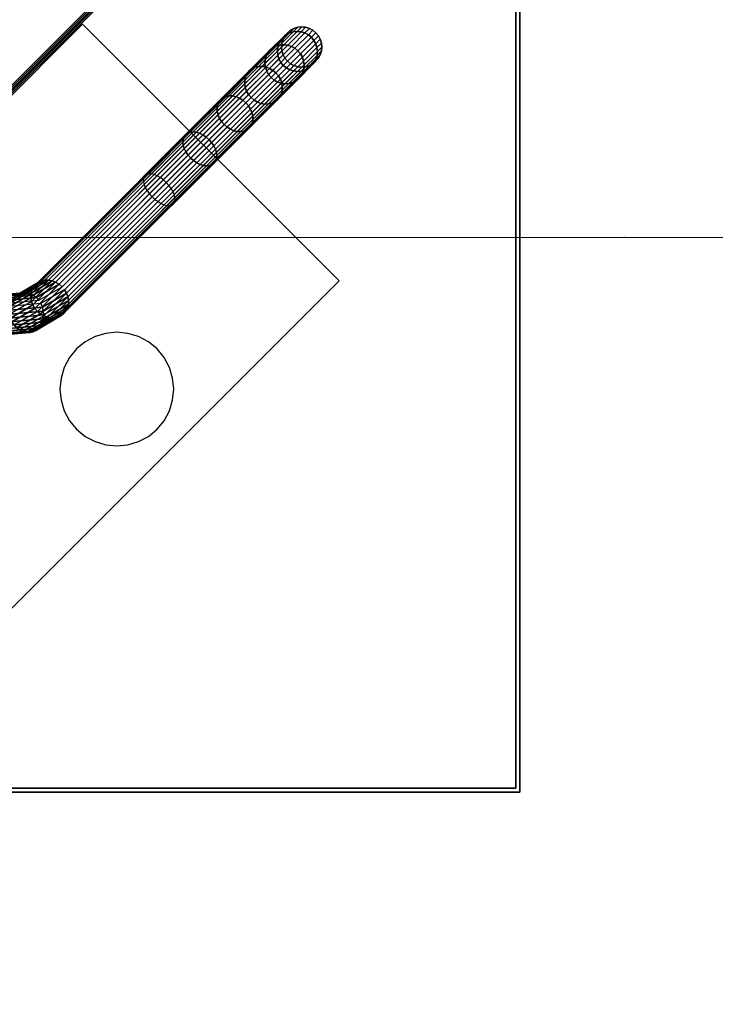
# Model space of a CAD drawing. Header units: millimetres. Extents: x -47038 to 86296, y -75637 to 48966.
# Tile 11 of 174: x -32437 to -32265, y -59410 to -59166. Entities that reach past the tile are written whole.
import ezdxf

# ---------------------------------------------------------------- set-up
doc = ezdxf.new("R2010")
doc.units = ezdxf.units.MM
doc.linetypes.add('Przerywana', pattern=[564.444447, 282.222223, -282.222223])
doc.layers.add('410-K Osie główne_Nr_pióra__95', color=7, linetype='Continuous', lineweight=20, true_color=0x7c7c7c)
doc.layers.add('460 - Stropy_Nr_pióra__95', color=7, linetype='Continuous', lineweight=20, true_color=0x7c7c7c)
doc.layers.add('WM_urządzenia', color=6, linetype='Continuous')
doc.layers.add('XREF', color=8, linetype='Continuous', lineweight=9)

# ---------------------------------------------------------------- blocks, each defined once
blk = doc.blocks.new('QMODEL_9fe9ba68_e395_459a_b4eb_8e655886be56')
at = {"color": 253, "invisible_edges": 15}
for points in [[(308.947363, 61.453451, -446), (519.5, 519.5, -446), (519.5, -519.5, -446)], [(308.947363, 61.453451, -448), (519.5, 519.5, -448), (519.5, -519.5, -448)], [(518.5, -518.5, -486), (519.5, -519.5, -486), (519.5, 519.5, -486)], [(518.5, 518.5, -486), (518.5, -518.5, -486), (519.5, 519.5, -486)], [(518.5, -518.5, -448), (519.5, -519.5, -448), (519.5, 519.5, -448)], [(518.5, 518.5, -448), (518.5, -518.5, -448), (519.5, 519.5, -448)], [(315, 0, -446), (308.947363, 61.453451, -446), (519.5, -519.5, -446)], [(315, 0, -448), (308.947363, 61.453451, -448), (519.5, -519.5, -448)], [(308.947363, -61.453451, -446), (315, 0, -446), (519.5, -519.5, -446)], [(308.947363, -61.453451, -448), (315, 0, -448), (519.5, -519.5, -448)], [(291.022053, -120.545281, -446), (308.947363, -61.453451, -446), (519.5, -519.5, -446)], [(291.022053, -120.545281, -448), (308.947363, -61.453451, -448), (519.5, -519.5, -448)], [(261.912928, -175.004623, -446), (291.022053, -120.545281, -446), (519.5, -519.5, -446)], [(261.912928, -175.004623, -448), (291.022053, -120.545281, -448), (519.5, -519.5, -448)], [(222.738636, -222.738636, -446), (261.912928, -175.004623, -446), (519.5, -519.5, -446)], [(222.738636, -222.738636, -448), (261.912928, -175.004623, -448), (519.5, -519.5, -448)], [(175.004623, -261.912928, -446), (222.738636, -222.738636, -446), (519.5, -519.5, -446)], [(175.004623, -261.912928, -448), (222.738636, -222.738636, -448), (519.5, -519.5, -448)], [(120.545281, -291.022053, -446), (175.004623, -261.912928, -446), (519.5, -519.5, -446)], [(120.545281, -291.022053, -448), (175.004623, -261.912928, -448), (519.5, -519.5, -448)], [(61.453451, -308.947363, -446), (120.545281, -291.022053, -446), (519.5, -519.5, -446)], [(61.453451, -308.947363, -448), (120.545281, -291.022053, -448), (519.5, -519.5, -448)], [(61.453451, -308.947363, -446), (519.5, -519.5, -446), (-519.5, -519.5, -446)], [(61.453451, -308.947363, -448), (519.5, -519.5, -448), (-519.5, -519.5, -448)], [(-518.5, -518.5, -486), (-519.5, -519.5, -486), (519.5, -519.5, -486)], [(-518.5, -518.5, -448), (-519.5, -519.5, -448), (519.5, -519.5, -448)], [(519.5, -519.5, -486), (518.5, -518.5, -486), (-518.5, -518.5, -486)], [(519.5, -519.5, -448), (518.5, -518.5, -448), (-518.5, -518.5, -448)]]:
    blk.add_3dface(points, dxfattribs=at)
at = {"color": 6}
for points, invisible_edges in [([(518.5, 518.5, -486), (518.5, 518.5, -448), (518.5, -518.5, -448), (518.5, -518.5, -486)], 1), ([(519.5, 519.5, -486), (519.5, 519.5, -448), (519.5, -519.5, -448), (519.5, -519.5, -486)], 1), ([(519.5, 519.5, -446), (519.5, 519.5, -448), (519.5, -519.5, -448), (519.5, -519.5, -446)], 1), ([(160, -480, -446), (160, -480, -406), (480, -160, -406), (480, -160, -446)], 1), ([(160, -479, -446), (160, -479, -406), (479, -160, -406), (479, -160, -446)], 1), ([(189.5, -550, -306), (189.5, -550, 394), (550, -189.5, 394), (550, -189.5, -306)], 1), ([(189.5, -549, -306), (189.5, -549, 394), (549, -189.5, 394), (549, -189.5, -306)], 1), ([(411.012193, -328.987807, -24), (474.651804, -392.627417, -24), (392.627417, -474.651804, -24), (328.987807, -411.012193, -24)], 1), ([(328.987807, -411.012193, 92), (392.627417, -474.651804, 92), (474.651804, -392.627417, 92), (411.012193, -328.987807, 92)], 1), ([(411.012193, -328.987807, 92), (474.651804, -392.627417, 92), (474.651804, -392.627417, -24), (411.012193, -328.987807, -24)], 1), ([(419.5, -405.4, -448.1), (416.749226, -405.670927, -448.1), (419.5, -419.5, -448.1)], 14), ([(422.250774, -405.670927, -448.1), (419.5, -405.4, -448.1), (419.5, -419.5, -448.1)], 14), ([(411.66646, -407.776278, -448.1), (409.529794, -409.529794, -448.1), (419.5, -419.5, -448.1)], 14), ([(414.104163, -406.473298, -448.1), (411.66646, -407.776278, -448.1), (419.5, -419.5, -448.1)], 14), ([(416.749226, -405.670927, -448.1), (414.104163, -406.473298, -448.1), (419.5, -419.5, -448.1)], 14), ([(424.895837, -406.473298, -448.1), (422.250774, -405.670927, -448.1), (419.5, -419.5, -448.1)], 14), ([(427.33354, -407.776278, -448.1), (424.895837, -406.473298, -448.1), (419.5, -419.5, -448.1)], 14), ([(429.470206, -409.529794, -448.1), (427.33354, -407.776278, -448.1), (419.5, -419.5, -448.1)], 14), ([(409.529794, -409.529794, -448.1), (407.776278, -411.66646, -448.1), (419.5, -419.5, -448.1)], 14), ([(431.223722, -411.66646, -448.1), (429.470206, -409.529794, -448.1), (419.5, -419.5, -448.1)], 14), ([(407.776278, -411.66646, -448.1), (406.473298, -414.104163, -448.1), (419.5, -419.5, -448.1)], 14), ([(432.526702, -414.104163, -448.1), (431.223722, -411.66646, -448.1), (419.5, -419.5, -448.1)], 14), ([(406.473298, -414.104163, -448.1), (405.670927, -416.749226, -448.1), (419.5, -419.5, -448.1)], 14), ([(433.329073, -416.749226, -448.1), (432.526702, -414.104163, -448.1), (419.5, -419.5, -448.1)], 14), ([(405.670927, -416.749226, -448.1), (405.4, -419.5, -448.1), (419.5, -419.5, -448.1)], 14), ([(433.6, -419.5, -448.1), (433.329073, -416.749226, -448.1), (419.5, -419.5, -448.1)], 14), ([(405.4, -419.5, -448.1), (405.670927, -422.250774, -448.1), (419.5, -419.5, -448.1)], 14), ([(405.670927, -422.250774, -448.1), (406.473298, -424.895837, -448.1), (419.5, -419.5, -448.1)], 14), ([(406.473298, -424.895837, -448.1), (407.776278, -427.33354, -448.1), (419.5, -419.5, -448.1)], 14), ([(407.776278, -427.33354, -448.1), (409.529794, -429.470206, -448.1), (419.5, -419.5, -448.1)], 14), ([(409.529794, -429.470206, -448.1), (411.66646, -431.223722, -448.1), (419.5, -419.5, -448.1)], 14), ([(411.66646, -431.223722, -448.1), (414.104163, -432.526702, -448.1), (419.5, -419.5, -448.1)], 14), ([(414.104163, -432.526702, -448.1), (416.749226, -433.329073, -448.1), (419.5, -419.5, -448.1)], 14), ([(416.749226, -433.329073, -448.1), (419.5, -433.6, -448.1), (419.5, -419.5, -448.1)], 14), ([(419.5, -433.6, -448.1), (422.250774, -433.329073, -448.1), (419.5, -419.5, -448.1)], 14), ([(422.250774, -433.329073, -448.1), (424.895837, -432.526702, -448.1), (419.5, -419.5, -448.1)], 14), ([(424.895837, -432.526702, -448.1), (427.33354, -431.223722, -448.1), (419.5, -419.5, -448.1)], 14), ([(427.33354, -431.223722, -448.1), (429.470206, -429.470206, -448.1), (419.5, -419.5, -448.1)], 14), ([(429.470206, -429.470206, -448.1), (431.223722, -427.33354, -448.1), (419.5, -419.5, -448.1)], 14), ([(431.223722, -427.33354, -448.1), (432.526702, -424.895837, -448.1), (419.5, -419.5, -448.1)], 14), ([(432.526702, -424.895837, -448.1), (433.329073, -422.250774, -448.1), (419.5, -419.5, -448.1)], 14), ([(433.329073, -422.250774, -448.1), (433.6, -419.5, -448.1), (419.5, -419.5, -448.1)], 14), ([(519.5, -519.5, -486), (519.5, -519.5, -448), (-519.5, -519.5, -448), (-519.5, -519.5, -486)], 1), ([(519.5, -519.5, -446), (519.5, -519.5, -448), (-519.5, -519.5, -448), (-519.5, -519.5, -446)], 1), ([(518.5, -518.5, -486), (518.5, -518.5, -448), (-518.5, -518.5, -448), (-518.5, -518.5, -486)], 1)]:
    blk.add_3dface(points, dxfattribs=dict(at, invisible_edges=invisible_edges))
at = {"color": 254, "invisible_edges": 15}
for points in [[(160, -479, -446), (160, -480, -446), (480, -160, -446)], [(480, -160, -446), (478, -161, -446), (160, -479, -446)], [(160, -479, -406), (160, -480, -406), (480, -160, -406)], [(480, -160, -406), (478, -161, -406), (160, -479, -406)], [(189.5, -549, -306), (189.5, -550, -306), (550, -189.5, -306)], [(550, -189.5, -306), (548.048813, -190.451187, -306), (189.5, -549, -306)], [(189.5, -549, 394), (189.5, -550, 394), (550, -189.5, 394)], [(550, -189.5, 394), (548.048813, -190.451187, 394), (189.5, -549, 394)]]:
    blk.add_3dface(points, dxfattribs=at)
at = {"color": 9, "invisible_edges": 15}
for points in [[(328.987807, -411.012193, 92), (328.987807, -411.012193, -24), (411.012193, -328.987807, -24), (411.012193, -328.987807, 92)], [(392.627417, -474.651804, 92), (392.627417, -474.651804, -24), (474.651804, -392.627417, -24), (474.651804, -392.627417, 92)]]:
    blk.add_3dface(points, dxfattribs=at)
at = {"color": 6}
mesh = blk.add_polymesh((2, 2), dxfattribs=at)
for k, corner in enumerate([(549, -188.5, 394), (188.5, -549, 394), (479, -159.505051, 478), (159.505051, -479, 478)]):
    mesh.set_mesh_vertex(divmod(k, 2), corner)
mesh = blk.add_polymesh((2, 2), dxfattribs=at)
for k, corner in enumerate([(479, -159.505051, 478), (159.505051, -479, 478), (480, -159.919264, 478), (159.919264, -480, 478)]):
    mesh.set_mesh_vertex(divmod(k, 2), corner)
mesh = blk.add_polymesh((2, 2), dxfattribs=at)
for k, corner in enumerate([(480, -159.919264, 478), (159.919264, -480, 478), (550, -188.914214, 394), (188.914214, -550, 394)]):
    mesh.set_mesh_vertex(divmod(k, 2), corner)
mesh = blk.add_polymesh((2, 2), dxfattribs=at)
for k, corner in enumerate([(479, -160, -406), (160, -479, -406), (549, -188.994949, -306), (188.994949, -549, -306)]):
    mesh.set_mesh_vertex(divmod(k, 2), corner)
mesh = blk.add_polymesh((2, 2), dxfattribs=at)
for k, corner in enumerate([(480, -160.414214, -406), (160.414214, -480, -406), (479, -160, -406), (160, -479, -406)]):
    mesh.set_mesh_vertex(divmod(k, 2), corner)
mesh = blk.add_polymesh((2, 2), dxfattribs=at)
for k, corner in enumerate([(550, -189.409163, -306), (189.409163, -550, -306), (480, -160.414214, -406), (160.414214, -480, -406)]):
    mesh.set_mesh_vertex(divmod(k, 2), corner)
mesh = blk.add_polymesh((2, 2), dxfattribs=at)
for k, corner in enumerate([(550, -188.914214, 394), (188.914214, -550, 394), (549, -188.5, 394), (188.5, -549, 394)]):
    mesh.set_mesh_vertex(divmod(k, 2), corner)
mesh = blk.add_polymesh((2, 2), dxfattribs=at)
for k, corner in enumerate([(549, -188.994949, -306), (188.994949, -549, -306), (550, -189.409163, -306), (189.409163, -550, -306)]):
    mesh.set_mesh_vertex(divmod(k, 2), corner)
mesh = blk.add_polymesh((9, 9), dxfattribs=at)
for k, corner in enumerate([(452.346371, -340.582562, 170.60254), (453.011645, -340.053156, 171.090266), (453.787221, -339.679964, 171.559249), (454.643295, -339.477327, 171.991466), (455.546968, -339.453032, 172.370307), (456.463512, -339.608013, 172.681214), (457.357706, -339.936313, 172.912239), (458.195185, -340.425318, 173.054504), (458.943767, -341.056233, 173.10254), (457.555429, -335.373503, 154.804555), (458.271515, -334.793285, 155.138179), (459.095951, -334.371234, 155.458982), (459.997054, -334.123568, 155.754636), (460.940195, -334.059805, 156.013779), (461.88913, -334.182395, 156.226451), (462.807392, -334.486627, 156.384482), (463.659693, -334.96081, 156.481796), (464.413279, -335.586721, 156.514655), (460.745551, -332.183381, 137.967358), (461.492755, -331.572046, 138.136744), (462.347113, -331.120072, 138.29962), (463.275792, -330.84483, 138.449727), (464.243104, -330.756896, 138.581297), (465.211876, -330.859649, 138.689274), (466.144878, -331.149141, 138.769508), (467.006256, -331.614248, 138.818916), (467.762906, -332.237094, 138.835599), (461.819805, -331.109127, 120.60254), (462.577488, -330.487313, 120.60254), (463.441922, -330.025263, 120.60254), (464.379887, -329.740735, 120.60254), (465.355339, -329.644661, 120.60254), (466.330791, -329.740735, 120.60254), (467.268756, -330.025263, 120.60254), (468.13319, -330.487313, 120.60254), (468.890873, -331.109127, 120.60254), (460.745551, -332.183381, 103.237723), (461.492755, -331.572046, 103.068337), (462.347113, -331.120072, 102.905461), (463.275792, -330.84483, 102.755354), (464.243104, -330.756896, 102.623784), (465.211876, -330.859649, 102.515807), (466.144878, -331.149141, 102.435573), (467.006256, -331.614248, 102.386165), (467.762906, -332.237094, 102.369482), (457.555429, -335.373503, 86.400526), (458.271515, -334.793285, 86.066902), (459.095951, -334.371234, 85.746099), (459.997054, -334.123568, 85.450445), (460.940195, -334.059805, 85.191302), (461.88913, -334.182395, 84.978629), (462.807392, -334.486627, 84.820599), (463.659693, -334.96081, 84.723284), (464.413279, -335.586721, 84.690425), (452.346371, -340.582562, 70.60254), (453.011645, -340.053156, 70.114815), (453.787221, -339.679964, 69.645832), (454.643295, -339.477327, 69.213615), (455.546968, -339.453032, 68.834773), (456.463512, -339.608013, 68.523866), (457.357706, -339.936313, 68.292842), (458.195185, -340.425318, 68.150577), (458.943767, -341.056233, 68.10254), (445.276649, -347.652283, 56.323779), (445.872961, -347.191839, 55.696771), (446.582226, -346.884959, 55.093859), (447.377187, -346.743435, 54.538211), (448.227294, -346.772706, 54.051182), (449.099878, -346.971647, 53.651488), (449.961406, -347.332614, 53.354488), (450.77877, -347.841733, 53.171596), (451.520559, -348.479441, 53.109841), (436.561075, -356.367857, 43.998096), (437.072371, -355.99243, 43.250857), (437.699887, -355.767299, 42.532333), (438.419507, -355.701115, 41.870139), (439.203578, -355.796422, 41.28972), (440.021967, -356.049558, 40.813383), (440.843225, -356.450795, 40.459432), (441.63579, -356.984713, 40.24147), (442.369206, -357.630794, 40.167874)]):
    mesh.set_mesh_vertex(divmod(k, 9), corner)
mesh = blk.add_polymesh((9, 9), dxfattribs=at)
for k, corner in enumerate([(452.820042, -347.179958, 168.10254), (452.189127, -346.431376, 168.150577), (451.700122, -345.593897, 168.292842), (451.371822, -344.699703, 168.523866), (451.216841, -343.783159, 168.834773), (451.241136, -342.879486, 169.213615), (451.443773, -342.023412, 169.645832), (451.816965, -341.247836, 170.114815), (452.346371, -340.582562, 170.60254), (457.768648, -342.231352, 153.094454), (457.142737, -341.477766, 153.127313), (456.668554, -340.625465, 153.224628), (456.364322, -339.707203, 153.382658), (456.241732, -338.758268, 153.595331), (456.305495, -337.815127, 153.854474), (456.553161, -336.914024, 154.150127), (456.975212, -336.089589, 154.470931), (457.555429, -335.373503, 154.804555), (460.799264, -339.200736, 137.099117), (460.176418, -338.444086, 137.1158), (459.711311, -337.582708, 137.165208), (459.421819, -336.649706, 137.245442), (459.319066, -335.680934, 137.353419), (459.407, -334.713622, 137.484989), (459.682242, -333.784943, 137.635097), (460.134216, -332.930585, 137.797973), (460.745551, -332.183381, 137.967358), (461.819805, -338.180195, 120.60254), (461.197991, -337.422512, 120.60254), (460.735941, -336.558078, 120.60254), (460.451413, -335.620113, 120.60254), (460.355339, -334.644661, 120.60254), (460.451413, -333.669209, 120.60254), (460.735941, -332.731244, 120.60254), (461.197991, -331.86681, 120.60254), (461.819805, -331.109127, 120.60254), (460.799264, -339.200736, 104.105964), (460.176418, -338.444086, 104.08928), (459.711311, -337.582708, 104.039873), (459.421819, -336.649706, 103.959639), (459.319066, -335.680934, 103.851662), (459.407, -334.713622, 103.720091), (459.682242, -333.784943, 103.569984), (460.134216, -332.930585, 103.407108), (460.745551, -332.183381, 103.237723), (457.768648, -342.231352, 88.110627), (457.142737, -341.477766, 88.077768), (456.668554, -340.625465, 87.980453), (456.364322, -339.707203, 87.822423), (456.241732, -338.758268, 87.60975), (456.305495, -337.815127, 87.350607), (456.553161, -336.914024, 87.054953), (456.975212, -336.089589, 86.73415), (457.555429, -335.373503, 86.400526), (452.820042, -347.179958, 73.10254), (452.189127, -346.431376, 73.054504), (451.700122, -345.593897, 72.912239), (451.371822, -344.699703, 72.681214), (451.216841, -343.783159, 72.370307), (451.241136, -342.879486, 71.991466), (451.443773, -342.023412, 71.559249), (451.816965, -341.247836, 71.090266), (452.346371, -340.582562, 70.60254), (446.103807, -353.896193, 59.537717), (445.466099, -353.154404, 59.475963), (444.956979, -352.33704, 59.293071), (444.596013, -351.475512, 58.996071), (444.397072, -350.602928, 58.596377), (444.367801, -349.752821, 58.109348), (444.509325, -348.95786, 57.5537), (444.816205, -348.248595, 56.950788), (445.276649, -347.652283, 56.323779), (437.824011, -362.175989, 47.828318), (437.17793, -361.442573, 47.754722), (436.644012, -360.650007, 47.53676), (436.242776, -359.82875, 47.182809), (435.98964, -359.01036, 46.706472), (435.894332, -358.22629, 46.126054), (435.960516, -357.506669, 45.463859), (436.185647, -356.879153, 44.745335), (436.561075, -356.367857, 43.998096)]):
    mesh.set_mesh_vertex(divmod(k, 9), corner)
mesh = blk.add_polymesh((9, 8), dxfattribs=at)
for k, corner in enumerate([(458.943767, -341.056233, 173.10254), (459.574682, -341.804815, 173.054504), (460.063687, -342.642294, 172.912239), (460.391987, -343.536488, 172.681214), (460.546968, -344.453032, 172.370307), (460.522673, -345.356705, 171.991466), (460.320036, -346.212779, 171.559249), (459.946844, -346.988355, 171.090266), (464.413279, -335.586721, 156.514655), (465.03919, -336.340307, 156.481796), (465.513373, -337.192608, 156.384482), (465.817605, -338.11087, 156.226451), (465.940195, -339.059805, 156.013779), (465.876432, -340.002946, 155.754636), (465.628766, -340.904049, 155.458982), (465.206715, -341.728485, 155.138179), (467.762906, -332.237094, 138.835599), (468.385752, -332.993744, 138.818916), (468.850859, -333.855122, 138.769508), (469.140351, -334.788124, 138.689274), (469.243104, -335.756896, 138.581297), (469.15517, -336.724208, 138.449727), (468.879928, -337.652887, 138.29962), (468.427954, -338.507245, 138.136744), (468.890873, -331.109127, 120.60254), (469.512687, -331.86681, 120.60254), (469.974737, -332.731244, 120.60254), (470.259265, -333.669209, 120.60254), (470.355339, -334.644661, 120.60254), (470.259265, -335.620113, 120.60254), (469.974737, -336.558078, 120.60254), (469.512687, -337.422512, 120.60254), (467.762906, -332.237094, 102.369482), (468.385752, -332.993744, 102.386165), (468.850859, -333.855122, 102.435573), (469.140351, -334.788124, 102.515807), (469.243104, -335.756896, 102.623784), (469.15517, -336.724208, 102.755354), (468.879928, -337.652887, 102.905461), (468.427954, -338.507245, 103.068337), (464.413279, -335.586721, 84.690425), (465.03919, -336.340307, 84.723284), (465.513373, -337.192608, 84.820599), (465.817605, -338.11087, 84.978629), (465.940195, -339.059805, 85.191302), (465.876432, -340.002946, 85.450445), (465.628766, -340.904049, 85.746099), (465.206715, -341.728485, 86.066902), (458.943767, -341.056233, 68.10254), (459.574682, -341.804815, 68.150577), (460.063687, -342.642294, 68.292842), (460.391987, -343.536488, 68.523866), (460.546968, -344.453032, 68.834773), (460.522673, -345.356705, 69.213615), (460.320036, -346.212779, 69.645832), (459.946844, -346.988355, 70.114815), (451.520559, -348.479441, 53.109841), (452.158267, -349.22123, 53.171596), (452.667386, -350.038594, 53.354488), (453.028353, -350.900122, 53.651488), (453.227294, -351.772706, 54.051182), (453.256565, -352.622813, 54.538211), (453.115041, -353.417774, 55.093859), (452.808161, -354.127039, 55.696771), (442.369206, -357.630794, 40.167874), (443.015287, -358.36421, 40.24147), (443.549205, -359.156775, 40.459432), (443.950442, -359.978033, 40.813383), (444.203578, -360.796422, 41.28972), (444.298885, -361.580493, 41.870139), (444.232701, -362.300113, 42.532333), (444.00757, -362.927629, 43.250857)]):
    mesh.set_mesh_vertex(divmod(k, 8), corner)
mesh = blk.add_polymesh((2, 32), dxfattribs=dict(at, n_close=True))
for k, corner in enumerate([(458.943767, -341.056233, 173.102539), (458.195186, -340.425317, 173.054502), (457.357706, -339.936313, 172.912238), (456.463513, -339.608012, 172.681213), (455.546968, -339.453032, 172.370307), (454.643295, -339.477327, 171.991465), (453.787221, -339.679964, 171.559249), (453.011645, -340.053156, 171.090266), (452.346371, -340.582562, 170.60254), (451.816965, -341.247836, 170.114815), (451.443773, -342.023412, 169.645832), (451.241136, -342.879486, 169.213615), (451.216841, -343.783159, 168.834774), (451.371821, -344.699704, 168.523867), (451.700122, -345.593897, 168.292843), (452.189126, -346.431377, 168.150578), (452.820042, -347.179958, 168.102542), (453.568623, -347.810874, 168.150578), (454.406103, -348.299878, 168.292843), (455.300296, -348.628179, 168.523867), (456.216841, -348.783159, 168.834774), (457.120514, -348.758864, 169.213615), (457.976588, -348.556227, 169.645832), (458.752164, -348.183035, 170.114815), (459.417438, -347.653629, 170.60254), (459.946844, -346.988355, 171.090266), (460.320036, -346.212779, 171.559249), (460.522673, -345.356705, 171.991465), (460.546968, -344.453032, 172.370307), (460.391988, -343.536487, 172.681213), (460.063687, -342.642294, 172.912238), (459.574683, -341.804814, 173.054502), (405.910783, -394.089217, 303.00637), (405.162202, -393.458301, 302.958333), (404.324722, -392.969297, 302.816069), (403.430529, -392.640997, 302.585044), (402.513984, -392.486016, 302.274137), (401.610311, -392.510311, 301.895296), (400.754237, -392.712948, 301.463079), (399.97866, -393.08614, 300.994096), (399.313386, -393.615546, 300.506371), (398.783981, -394.28082, 300.018645), (398.410789, -395.056396, 299.549663), (398.208152, -395.91247, 299.117446), (398.183856, -396.816144, 298.738605), (398.338837, -397.732688, 298.427698), (398.667138, -398.626882, 298.196673), (399.156142, -399.464361, 298.054409), (399.787058, -400.212942, 298.006372), (400.535639, -400.843858, 298.054409), (401.373118, -401.332862, 298.196673), (402.267312, -401.661163, 298.427698), (403.183856, -401.816144, 298.738605), (404.08753, -401.791848, 299.117446), (404.943604, -401.589211, 299.549663), (405.71918, -401.216019, 300.018645), (406.384454, -400.686614, 300.506371), (406.91386, -400.02134, 300.994096), (407.287052, -399.245763, 301.463079), (407.489689, -398.389689, 301.895296), (407.513984, -397.486016, 302.274137), (407.359003, -396.569471, 302.585044), (407.030703, -395.675278, 302.816069), (406.541699, -394.837798, 302.958333)]):
    mesh.set_mesh_vertex(divmod(k, 32), corner)
mesh = blk.add_polymesh((9, 9), dxfattribs=at)
for k, corner in enumerate([(459.417438, -347.653629, 170.60254), (458.752164, -348.183035, 170.114815), (457.976588, -348.556227, 169.645832), (457.120514, -348.758864, 169.213615), (456.216841, -348.783159, 168.834773), (455.300297, -348.628178, 168.523866), (454.406103, -348.299878, 168.292842), (453.568624, -347.810873, 168.150577), (452.820042, -347.179958, 168.10254), (464.626497, -342.444571, 154.804555), (463.910411, -343.024788, 154.470931), (463.085976, -343.446839, 154.150127), (462.184873, -343.694505, 153.854474), (461.241732, -343.758268, 153.595331), (460.292797, -343.635678, 153.382658), (459.374535, -343.331446, 153.224628), (458.522234, -342.857263, 153.127313), (457.768648, -342.231352, 153.094454), (467.816619, -339.254449, 137.967358), (467.069415, -339.865784, 137.797973), (466.215057, -340.317758, 137.635097), (465.286378, -340.593, 137.484989), (464.319066, -340.680934, 137.353419), (463.350294, -340.578181, 137.245442), (462.417292, -340.288689, 137.165208), (461.555914, -339.823582, 137.1158), (460.799264, -339.200736, 137.099117), (468.890873, -338.180195, 120.60254), (468.13319, -338.802009, 120.60254), (467.268756, -339.264059, 120.60254), (466.330791, -339.548587, 120.60254), (465.355339, -339.644661, 120.60254), (464.379887, -339.548587, 120.60254), (463.441922, -339.264059, 120.60254), (462.577488, -338.802009, 120.60254), (461.819805, -338.180195, 120.60254), (467.816619, -339.254449, 103.237723), (467.069415, -339.865784, 103.407108), (466.215057, -340.317758, 103.569984), (465.286378, -340.593, 103.720091), (464.319066, -340.680934, 103.851662), (463.350294, -340.578181, 103.959639), (462.417292, -340.288689, 104.039873), (461.555914, -339.823582, 104.08928), (460.799264, -339.200736, 104.105964), (464.626497, -342.444571, 86.400526), (463.910411, -343.024788, 86.73415), (463.085976, -343.446839, 87.054953), (462.184873, -343.694505, 87.350607), (461.241732, -343.758268, 87.60975), (460.292797, -343.635678, 87.822423), (459.374535, -343.331446, 87.980453), (458.522234, -342.857263, 88.077768), (457.768648, -342.231352, 88.110627), (459.417438, -347.653629, 70.60254), (458.752164, -348.183035, 71.090266), (457.976588, -348.556227, 71.559249), (457.120514, -348.758864, 71.991466), (456.216841, -348.783159, 72.370307), (455.300297, -348.628178, 72.681214), (454.406103, -348.299878, 72.912239), (453.568624, -347.810873, 73.054504), (452.820042, -347.179958, 73.10254), (452.347717, -354.723351, 56.323779), (451.751405, -355.183795, 56.950788), (451.04214, -355.490675, 57.5537), (450.247179, -355.632199, 58.109348), (449.397072, -355.602928, 58.596377), (448.524488, -355.403987, 58.996071), (447.66296, -355.043021, 59.293071), (446.845596, -354.533901, 59.475963), (446.103807, -353.896193, 59.537717), (443.632143, -363.438925, 43.998096), (443.120847, -363.814353, 44.745335), (442.493331, -364.039484, 45.463859), (441.77371, -364.105668, 46.126054), (440.98964, -364.01036, 46.706472), (440.17125, -363.757224, 47.182809), (439.349993, -363.355988, 47.53676), (438.557427, -362.82207, 47.754722), (437.824011, -362.175989, 47.828318)]):
    mesh.set_mesh_vertex(divmod(k, 9), corner)
mesh = blk.add_polymesh((2, 9), dxfattribs=at)
for k, corner in enumerate([(437.824011, -362.175989, 47.828318), (437.17793, -361.442573, 47.754722), (436.644012, -360.650007, 47.53676), (436.242776, -359.82875, 47.182809), (435.98964, -359.01036, 46.706472), (435.894332, -358.22629, 46.126054), (435.960516, -357.506669, 45.463859), (436.185647, -356.879153, 44.745335), (436.561075, -356.367857, 43.998096), (428.232233, -371.767767, 38.330127), (427.576452, -371.044051, 38.246925), (427.013806, -370.280213, 38.000516), (426.565918, -369.505607, 37.600369), (426.25, -368.75, 37.061862), (426.078192, -368.04243, 36.40569), (426.057097, -367.410088, 35.657068), (426.187526, -366.877275, 34.844766), (426.464466, -366.464466, 34)]):
    mesh.set_mesh_vertex(divmod(k, 9), corner)
mesh = blk.add_polymesh((2, 9), dxfattribs=at)
for k, corner in enumerate([(436.561075, -356.367857, 43.998096), (437.072371, -355.99243, 43.250857), (437.699887, -355.767299, 42.532333), (438.419507, -355.701115, 41.870139), (439.203578, -355.796422, 41.28972), (440.021967, -356.049558, 40.813383), (440.843225, -356.450795, 40.459432), (441.63579, -356.984713, 40.24147), (442.369206, -357.630794, 40.167874), (426.464466, -366.464466, 34), (426.877275, -366.187526, 33.155234), (427.410088, -366.057097, 32.342932), (428.04243, -366.078192, 31.59431), (428.75, -366.25, 30.938138), (429.505607, -366.565918, 30.399631), (430.280213, -367.013806, 29.999484), (431.044051, -367.576452, 29.753075), (431.767767, -368.232233, 29.669873)]):
    mesh.set_mesh_vertex(divmod(k, 9), corner)
mesh = blk.add_polymesh((2, 8), dxfattribs=at)
for k, corner in enumerate([(442.369206, -357.630794, 40.167874), (443.015287, -358.36421, 40.24147), (443.549205, -359.156775, 40.459432), (443.950442, -359.978033, 40.813383), (444.203578, -360.796422, 41.28972), (444.298885, -361.580493, 41.870139), (444.232701, -362.300113, 42.532333), (444.00757, -362.927629, 43.250857), (431.767767, -368.232233, 29.669873), (432.423548, -368.955949, 29.753075), (432.986194, -369.719787, 29.999484), (433.434082, -370.494393, 30.399631), (433.75, -371.25, 30.938138), (433.921808, -371.95757, 31.59431), (433.942903, -372.589912, 32.342932), (433.812474, -373.122725, 33.155234)]):
    mesh.set_mesh_vertex(divmod(k, 8), corner)
mesh = blk.add_polymesh((2, 9), dxfattribs=at)
for k, corner in enumerate([(443.632143, -363.438925, 43.998096), (443.120847, -363.814353, 44.745335), (442.493331, -364.039484, 45.463859), (441.77371, -364.105668, 46.126054), (440.98964, -364.01036, 46.706472), (440.17125, -363.757224, 47.182809), (439.349993, -363.355988, 47.53676), (438.557427, -362.82207, 47.754722), (437.824011, -362.175989, 47.828318), (433.535534, -373.535534, 34), (433.122725, -373.812474, 34.844766), (432.589912, -373.942903, 35.657068), (431.95757, -373.921808, 36.40569), (431.25, -373.75, 37.061862), (430.494393, -373.434082, 37.600369), (429.719787, -372.986194, 38.000516), (428.955949, -372.423548, 38.246925), (428.232233, -371.767767, 38.330127)]):
    mesh.set_mesh_vertex(divmod(k, 9), corner)
mesh = blk.add_polymesh((7, 32), dxfattribs=dict(at, n_close=True))
for k, corner in enumerate([(405.910782, -394.089218, 303.006372), (405.162201, -393.458302, 302.958335), (404.324721, -392.969298, 302.816071), (403.430528, -392.640997, 302.585046), (402.513983, -392.486017, 302.274139), (401.61031, -392.510312, 301.895297), (400.754237, -392.712949, 301.46308), (399.97866, -393.086141, 300.994097), (399.313386, -393.615546, 300.506371), (398.783981, -394.28082, 300.018645), (398.410789, -395.056396, 299.549662), (398.208152, -395.91247, 299.117445), (398.183857, -396.816143, 298.738603), (398.338838, -397.732687, 298.427696), (398.667139, -398.626881, 298.196671), (399.156143, -399.46436, 298.054406), (399.787059, -400.212941, 298.006369), (400.53564, -400.843857, 298.054406), (401.373119, -401.332861, 298.196671), (402.267313, -401.661162, 298.427696), (403.183857, -401.816143, 298.738603), (404.08753, -401.791848, 299.117445), (404.943604, -401.589211, 299.549662), (405.71918, -401.216019, 300.018645), (406.384454, -400.686614, 300.506371), (406.913859, -400.02134, 300.994097), (407.287051, -399.245763, 301.46308), (407.489688, -398.38969, 301.895297), (407.513983, -397.486017, 302.274139), (407.359003, -396.569472, 302.585046), (407.030702, -395.675279, 302.816071), (406.541698, -394.837799, 302.958335), (400.130758, -397.459834, 314.213564), (399.494939, -396.763161, 313.946885), (398.765889, -396.210926, 313.594382), (397.971625, -395.824352, 313.169599), (397.142669, -395.618294, 312.688862), (396.310878, -395.600671, 312.170645), (395.508217, -395.77216, 311.634862), (394.765532, -396.126172, 311.102103), (394.111365, -396.6491, 310.592843), (393.570853, -397.320851, 310.126651), (393.16477, -398.115608, 309.721444), (392.90872, -399.002829, 309.392792), (392.812543, -399.94842, 309.153326), (392.879935, -400.916042, 309.012249), (393.108307, -401.868509, 308.974981), (393.488882, -402.769219, 309.042956), (394.007035, -403.583557, 309.213561), (394.642853, -404.280231, 309.480239), (395.371903, -404.832465, 309.832743), (396.166168, -405.219039, 310.257525), (396.995124, -405.425097, 310.738262), (397.826915, -405.44272, 311.25648), (398.629575, -405.271231, 311.792263), (399.37226, -404.91722, 312.325021), (400.026428, -404.394291, 312.834281), (400.566939, -403.722541, 313.300473), (400.973023, -402.927784, 313.705681), (401.229073, -402.040562, 314.034332), (401.32525, -401.094971, 314.273798), (401.257858, -400.12735, 314.414876), (401.029486, -399.174883, 314.452143), (400.648911, -398.274173, 314.384168), (392.335225, -398.19134, 324.657003), (391.85149, -397.480396, 324.186584), (391.268678, -396.914439, 323.638168), (390.609188, -396.515218, 323.032833), (389.898363, -396.298075, 322.393839), (389.16352, -396.271355, 321.745744), (388.432898, -396.436084, 321.113454), (387.734574, -396.785933, 320.521266), (387.095385, -397.307456, 319.991939), (386.539895, -397.980612, 319.545814), (386.08945, -398.779532, 319.200035), (385.761361, -399.673513, 318.967891), (385.568237, -400.628201, 318.858303), (385.517499, -401.606908, 318.875482), (385.611096, -402.572022, 319.018768), (385.845432, -403.486454, 319.282655), (386.211502, -404.315064, 319.657001), (386.695237, -405.026008, 320.12742), (387.278048, -405.591965, 320.675836), (387.937538, -405.991186, 321.281171), (388.648363, -406.208329, 321.920165), (389.383207, -406.235049, 322.56826), (390.113829, -406.07032, 323.20055), (390.812153, -405.720471, 323.792738), (391.451342, -405.198948, 324.322065), (392.006832, -404.525792, 324.76819), (392.457277, -403.726872, 325.113969), (392.785365, -402.832891, 325.346112), (392.97849, -401.878203, 325.455701), (393.029228, -400.899496, 325.438522), (392.935631, -399.934383, 325.295236), (392.701295, -399.01995, 325.031349), (383.055436, -396.233886, 333.624988), (382.75274, -395.56113, 332.979612), (382.344012, -395.031893, 332.262963), (381.844957, -394.666514, 331.502583), (381.274754, -394.479034, 330.727692), (380.655317, -394.476657, 329.968068), (380.010449, -394.659475, 329.252905), (379.364933, -395.020463, 328.609684), (378.743575, -395.545747, 328.063125), (378.170254, -396.215142, 327.634232), (377.667002, -397.002922, 327.339487), (377.253159, -397.878815, 327.190216), (376.944628, -398.80916, 327.192156), (376.753267, -399.758204, 327.345233), (376.686429, -400.689476, 327.643563), (376.746683, -401.567188, 328.075683), (376.931713, -402.357609, 328.624986), (377.234408, -403.030365, 329.270362), (377.643137, -403.559602, 329.987011), (378.142192, -403.924981, 330.747391), (378.712394, -404.112462, 331.522282), (379.331832, -404.114838, 332.281905), (379.976699, -403.93202, 332.997069), (380.622216, -403.571033, 333.64029), (381.243574, -403.045748, 334.186849), (381.816895, -402.376354, 334.615742), (382.320147, -401.588573, 334.910487), (382.73399, -400.71268, 335.059758), (383.04252, -399.782335, 335.057818), (383.233882, -398.833291, 334.904741), (383.30072, -397.902019, 334.606411), (383.240466, -397.024308, 334.174291), (372.923793, -391.720868, 340.506365), (372.818756, -391.136157, 339.72674), (372.60009, -390.691581, 338.881001), (372.276198, -390.404226, 338.001651), (371.859527, -390.285134, 337.122482), (371.366089, -390.338883, 336.27728), (370.814848, -390.563405, 335.498525), (370.226987, -390.950075, 334.816146), (369.625096, -391.484031, 334.256365), (369.032308, -392.144754, 333.840694), (368.471401, -392.906853, 333.585107), (367.963931, -393.741041, 333.499427), (367.529401, -394.61526, 333.586946), (367.184508, -395.495916, 333.844301), (366.942507, -396.349163, 334.261601), (366.812698, -397.142214, 334.822811), (366.80007, -397.844591, 335.506363), (366.905107, -398.429303, 336.285988), (367.123773, -398.873878, 337.131726), (367.447665, -399.161233, 338.011077), (367.864336, -399.280325, 338.890246), (368.357773, -399.226577, 339.735448), (368.909015, -399.002054, 340.514202), (369.496876, -398.615384, 341.196582), (370.098766, -398.081428, 341.756363), (370.691555, -397.420705, 342.172034), (371.252462, -396.658606, 342.427621), (371.759932, -395.824418, 342.513301), (372.194462, -394.950199, 342.425782), (372.539355, -394.069544, 342.168427), (372.781355, -393.216296, 341.751127), (372.911164, -392.423245, 341.189917), (362.630751, -384.959841, 344.83218), (362.726521, -384.507031, 343.968162), (362.700945, -384.189287, 343.041274), (362.555006, -384.018822, 342.087136), (362.294313, -384.002184, 341.142415), (361.928883, -384.140015, 340.243416), (361.472759, -384.427016, 339.424687), (360.943471, -384.852159, 338.717691), (360.361358, -385.399107, 338.149598), (359.748792, -386.046839, 337.742239), (359.129312, -386.770464, 337.511268), (358.526724, -387.542173, 337.465563), (357.964187, -388.33231, 337.606879), (357.463317, -389.110511, 337.929786), (357.043363, -389.84687, 338.421874), (356.720464, -390.513088, 339.064233), (356.507028, -391.083564, 339.832177), (356.411257, -391.536375, 340.696195), (356.436833, -391.854118, 341.623083), (356.582772, -392.024584, 342.57722), (356.843466, -392.041221, 343.521942), (357.208896, -391.903391, 344.420941), (357.66502, -391.616389, 345.23967), (358.194308, -391.191246, 345.946666), (358.77642, -390.644299, 346.514759), (359.388987, -389.996567, 346.922118), (360.008467, -389.272942, 347.153088), (360.611054, -388.501233, 347.198793), (361.173592, -387.711095, 347.057477), (361.674462, -386.932894, 346.734571), (362.094416, -386.196536, 346.242483), (362.417315, -385.530317, 345.600124), (352.877763, -376.411558, 346.307634), (353.163805, -376.125517, 345.414832), (353.321189, -375.968133, 344.460266), (353.343866, -375.945456, 343.480619), (353.230966, -376.058356, 342.513539), (352.986826, -376.302496, 341.596191), (352.62083, -376.668492, 340.763827), (352.147042, -377.14228, 340.048435), (351.58367, -377.705652, 339.477507), (350.952363, -378.336959, 339.072983), (350.277383, -379.011939, 338.850409), (349.584668, -379.704654, 338.818338), (348.900839, -380.388482, 338.978003), (348.252176, -381.037146, 339.323269), (347.663606, -381.625716, 339.840865), (347.157747, -382.131574, 340.510903), (346.75404, -382.535282, 341.307632), (346.467999, -382.821323, 342.200434), (346.310615, -382.978707, 343.155), (346.287938, -383.001384, 344.134647), (346.400838, -382.888484, 345.101727), (346.644977, -382.644344, 346.019075), (347.010974, -382.278348, 346.851439), (347.484762, -381.80456, 347.566831), (348.048134, -381.241188, 348.137759), (348.679441, -380.609881, 348.542283), (349.354421, -379.934901, 348.764857), (350.047136, -379.242186, 348.796928), (350.730964, -378.558358, 348.637263), (351.379628, -377.909694, 348.291997), (351.968198, -377.321124, 347.774401), (352.474056, -376.815266, 347.104363)]):
    mesh.set_mesh_vertex(divmod(k, 32), corner)
blk = doc.blocks.new('A$C67F68D5B')
at = {"layer": '410-K Osie główne_Nr_pióra__95', "color": 8, "linetype": 'Continuous', "lineweight": 5}
for p, q in [((297.548, -2017.746), (908.74, -2017.746)), ((908.74, -2017.746), (1008.74, -2017.746))]:
    blk.add_line(p, q, dxfattribs=at)
blk.add_point((908.74, -2017.746), dxfattribs=at)
blk.add_point((908.74, -2017.746), dxfattribs=at)
at = {"layer": '460 - Stropy_Nr_pióra__95', "color": 8, "linetype": 'Przerywana', "lineweight": 5}
blk.add_line((908.695, -3492.425), (905.01, -552.697), dxfattribs=at)

msp = doc.modelspace()

# ---------------------------------------------------------------- block references
at = {"layer": 'XREF', "xscale": 10, "yscale": 10, "zscale": 10}
msp.add_blockref('A$C67F68D5B', (-41374.75, -39042.17), dxfattribs=at)

# ---------------------------------------------------------------- next in the draw order: block references
at = {"layer": 'WM_urządzenia'}
msp.add_blockref('QMODEL_9fe9ba68_e395_459a_b4eb_8e655886be56', (-32832.7, -58837.78, 486), dxfattribs=at)

doc.saveas('drawing.dxf')
